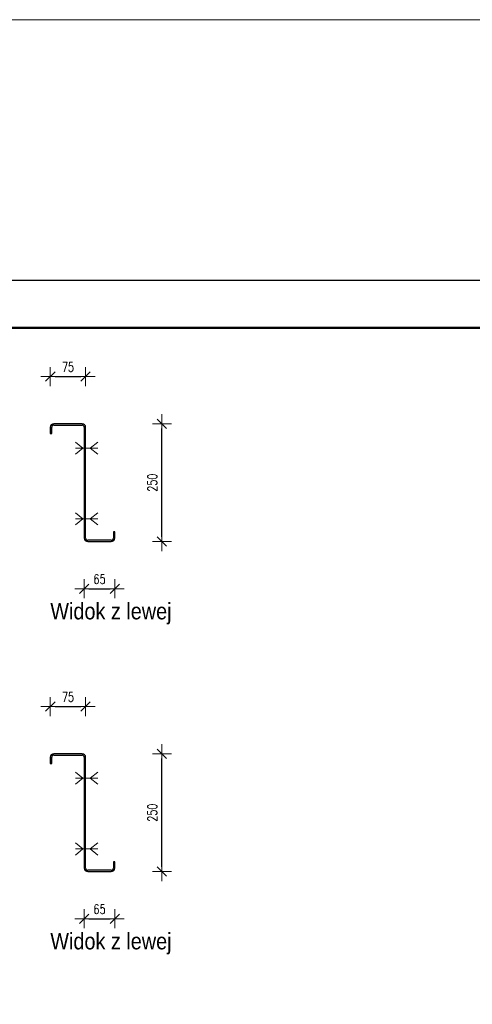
# Model space of a CAD drawing. Header units: millimetres. Extents: x -134 to 978, y 9358 to 10027.
# Tile 22 of 44: x 54 to 150, y 9798 to 10007. Entities that reach past the tile are written whole.
import ezdxf

# ---------------------------------------------------------------- set-up
doc = ezdxf.new("R2010")
doc.units = ezdxf.units.MM
doc.header["$LTSCALE"] = 10
doc.linetypes.add('HIDDEN', pattern=[0.375, 0.25, -0.125])
doc.layers.get('Defpoints').update_dxf_attribs({"color": 1})
doc.layers.add('_FORMATKA', color=8, linetype='Continuous', plot=False)
for name, color, linetype, lineweight in [('_RAMKA', 7, 'Continuous', 35), ('PS_Bolt', 4, 'Continuous', 13), ('PS_DIM', 4, 'Continuous', 13), ('PS_Hidden', 2, 'HIDDEN', 9), ('PS_Shape', 161, 'Continuous', 30), ('PS_SOLID', 7, 'Continuous', 30), ('PS_TEXT', 3, 'Continuous', 18)]:
    doc.layers.add(name, color=color, linetype=linetype, lineweight=lineweight)
doc.styles.add('gil', font='txt', dxfattribs={"width": 0.9})
doc.styles.add('simplex', font='simplex.shx', dxfattribs={"width": 0.75})
doc.dimstyles.new('1_10_PRZ', dxfattribs={"dimtxt": 2, "dimasz": 1, "dimexe": 2, "dimexo": 5, "dimgap": 1, "dimtad": 1, "dimdec": 0, "dimlfac": 10, "dimtxsty": 'simplex', "dimblk": 'dimznak', "dimcen": 2, "dimse1": 1, "dimse2": 1, "dimclrt": 3, "dimadec": 1, "dimazin": 0, "dimtfac": 1, "dimtdec": 0, "dimtix": 1, "dimtmove": 2, "dimatfit": 3, "dimldrblk": 'dim-grot', "dimfxl": 1, "dimarcsym": 0})
doc.dimstyles.new('1_10_PRZ_DS1-LS10', dxfattribs={"dimtxt": 2, "dimasz": 1, "dimexe": 2, "dimexo": 5, "dimgap": 1, "dimtad": 1, "dimdec": 0, "dimlfac": 10, "dimtxsty": 'simplex', "dimblk": 'dimznak', "dimcen": 2, "dimse1": 1, "dimse2": 1, "dimclrt": 3, "dimadec": 1, "dimazin": 0, "dimtfac": 1, "dimtdec": 0, "dimtix": 1, "dimtmove": 2, "dimatfit": 3, "dimldrblk": 'dim-grot', "dimfxl": 1, "dimarcsym": 0})

# ---------------------------------------------------------------- blocks, each defined once
blk = doc.blocks.new('dimznak')
at = {"color": 0}
for points in [[(0, 2), (0, -2)], [(-2, 0), (2, 0)]]:
    blk.add_lwpolyline(points, dxfattribs=at)
at = {"color": 2}
blk.add_lwpolyline([(1, 1), (-1, -1)], dxfattribs=at)
blk = doc.blocks.new('*D28')
at = {"layer": 'Defpoints', "color": 0, "transparency": 16777216}
for p in [(67.7, 9897.82), (74.2, 9897.86), (74.2, 9886.44)]:
    blk.add_point(p, dxfattribs=at)
at = {"layer": 'PS_DIM', "color": 0, "lineweight": -2, "transparency": 16777216}
blk.add_line((68.7, 9886.44), (73.2, 9886.44), dxfattribs=at)
at = {"layer": 'PS_DIM', "color": 0, "lineweight": -2, "transparency": 16777216, "rotation": 180}
blk.add_blockref('dimznak', (67.7, 9886.44), dxfattribs=at)
at = {"layer": 'PS_DIM', "color": 0, "lineweight": -2, "transparency": 16777216}
blk.add_blockref('dimznak', (74.2, 9886.44), dxfattribs=at)
at = {"layer": 'PS_DIM', "color": 3, "transparency": 16777216, "insert": (70.95, 9888.48), "char_height": 2, "attachment_point": 5, "style": 'simplex'}
blk.add_mtext('65', dxfattribs=at)
blk = doc.blocks.new('dim-grot')
blk.add_hatch(color=256).paths.add_polyline_path([(0, 0), (-2, 0.5), (-2, -0.5)])
blk.add_lwpolyline([(0, 0), (-2, 0.5), (-2, -0.5), (0, 0)])
blk = doc.blocks.new('*D29')
at = {"layer": 'Defpoints', "color": 0, "transparency": 16777216}
for p in [(68, 9931.44), (60.5, 9920.01), (68, 9920.02)]:
    blk.add_point(p, dxfattribs=at)
at = {"layer": 'PS_DIM', "color": 0, "lineweight": -2, "transparency": 16777216}
blk.add_line((61.5, 9931.44), (67, 9931.44), dxfattribs=at)
at = {"layer": 'PS_DIM', "color": 0, "lineweight": -2, "transparency": 16777216, "rotation": 180}
blk.add_blockref('dimznak', (60.5, 9931.44), dxfattribs=at)
at = {"layer": 'PS_DIM', "color": 0, "lineweight": -2, "transparency": 16777216}
blk.add_blockref('dimznak', (68, 9931.44), dxfattribs=at)
at = {"layer": 'PS_DIM', "color": 3, "transparency": 16777216, "insert": (64.25, 9933.48), "char_height": 2, "attachment_point": 5, "style": 'simplex'}
blk.add_mtext('75', dxfattribs=at)
blk = doc.blocks.new('*D30')
at = {"layer": 'Defpoints', "color": 0, "transparency": 16777216}
for p in [(74.2, 9921.44), (84.2, 9921.44), (74.2, 9896.44)]:
    blk.add_point(p, dxfattribs=at)
at = {"layer": 'PS_DIM', "color": 0, "lineweight": -2, "transparency": 16777216}
blk.add_line((84.2, 9897.44), (84.2, 9920.44), dxfattribs=at)
for p, rotation in [((84.2, 9921.44), 90), ((84.2, 9896.44), 270)]:
    blk.add_blockref('dimznak', p, dxfattribs=dict(at, rotation=rotation))
at = {"layer": 'PS_DIM', "color": 3, "transparency": 16777216, "insert": (82.16, 9908.94), "char_height": 2, "attachment_point": 5, "rotation": 90, "style": 'simplex'}
blk.add_mtext('250', dxfattribs=at)
blk = doc.blocks.new('*D43')
at = {"layer": 'Defpoints', "color": 0, "transparency": 16777216}
for p in [(67.7, 9827.55), (74.2, 9827.86), (74.2, 9816.44)]:
    blk.add_point(p, dxfattribs=at)
at = {"layer": 'PS_DIM', "color": 0, "lineweight": -2, "transparency": 16777216}
blk.add_line((68.7, 9816.44), (73.2, 9816.44), dxfattribs=at)
at = {"layer": 'PS_DIM', "color": 0, "lineweight": -2, "transparency": 16777216, "rotation": 180}
blk.add_blockref('dimznak', (67.7, 9816.44), dxfattribs=at)
at = {"layer": 'PS_DIM', "color": 0, "lineweight": -2, "transparency": 16777216}
blk.add_blockref('dimznak', (74.2, 9816.44), dxfattribs=at)
at = {"layer": 'PS_DIM', "color": 3, "transparency": 16777216, "insert": (70.95, 9818.48), "char_height": 2, "attachment_point": 5, "style": 'simplex'}
blk.add_mtext('65', dxfattribs=at)
blk = doc.blocks.new('*D44')
at = {"layer": 'Defpoints', "color": 0, "transparency": 16777216}
for p in [(68, 9861.44), (60.5, 9850.01), (68, 9849.93)]:
    blk.add_point(p, dxfattribs=at)
at = {"layer": 'PS_DIM', "color": 0, "lineweight": -2, "transparency": 16777216}
blk.add_line((61.5, 9861.44), (67, 9861.44), dxfattribs=at)
at = {"layer": 'PS_DIM', "color": 0, "lineweight": -2, "transparency": 16777216, "rotation": 180}
blk.add_blockref('dimznak', (60.5, 9861.44), dxfattribs=at)
at = {"layer": 'PS_DIM', "color": 0, "lineweight": -2, "transparency": 16777216}
blk.add_blockref('dimznak', (68, 9861.44), dxfattribs=at)
at = {"layer": 'PS_DIM', "color": 3, "transparency": 16777216, "insert": (64.25, 9863.48), "char_height": 2, "attachment_point": 5, "style": 'simplex'}
blk.add_mtext('75', dxfattribs=at)
blk = doc.blocks.new('*D45')
at = {"layer": 'Defpoints', "color": 0, "transparency": 16777216}
for p in [(74.2, 9851.44), (84.2, 9851.44), (74.2, 9826.44)]:
    blk.add_point(p, dxfattribs=at)
at = {"layer": 'PS_DIM', "color": 0, "lineweight": -2, "transparency": 16777216}
blk.add_line((84.2, 9827.44), (84.2, 9850.44), dxfattribs=at)
for p, rotation in [((84.2, 9851.44), 90), ((84.2, 9826.44), 270)]:
    blk.add_blockref('dimznak', p, dxfattribs=dict(at, rotation=rotation))
at = {"layer": 'PS_DIM', "color": 3, "transparency": 16777216, "insert": (82.16, 9838.94), "char_height": 2, "attachment_point": 5, "rotation": 90, "style": 'simplex'}
blk.add_mtext('250', dxfattribs=at)
blk = doc.blocks.new('*D514')
at = {"color": 252, "lineweight": -2, "transparency": 16777216}
blk.add_line((-1097, 649.33), (-3, 649.33), dxfattribs=at)
at = {"layer": 'Defpoints', "color": 0, "transparency": 16777216}
for p in [(0, 649.33), (-1100, 594), (0, 594)]:
    blk.add_point(p, dxfattribs=at)
at = {"color": 252, "lineweight": -2, "transparency": 16777216, "xscale": 3, "yscale": 3, "zscale": 3, "rotation": 180}
blk.add_blockref('dimznak', (-1100, 649.33), dxfattribs=at)
at = {"color": 252, "lineweight": -2, "transparency": 16777216, "xscale": 3, "yscale": 3, "zscale": 3}
blk.add_blockref('dimznak', (0, 649.33), dxfattribs=at)
at = {"color": 252, "transparency": 16777216, "insert": (-550, 659.83), "char_height": 15, "attachment_point": 5, "style": 'simplex'}
blk.add_mtext('1100', dxfattribs=at)
blk = doc.blocks.new('*X526')
at = {"color": 3, "linetype": 'Continuous'}
for p, q in [((67.42, 9901.24), (65.82, 9902.52)), ((69, 9901.24), (70.6, 9902.52)), ((65.82, 9899.96), (67.42, 9901.24)), ((65.82, 9901.24), (70.6, 9901.24)), ((70.6, 9899.96), (69, 9901.24))]:
    blk.add_line(p, q, dxfattribs=at)
blk = doc.blocks.new('*X527')
at = {"color": 3, "linetype": 'Continuous'}
for p, q in [((67.42, 9916.24), (65.82, 9917.52)), ((69, 9916.24), (70.6, 9917.52)), ((65.82, 9914.96), (67.42, 9916.24)), ((65.82, 9916.24), (70.6, 9916.24)), ((70.6, 9914.96), (69, 9916.24))]:
    blk.add_line(p, q, dxfattribs=at)
blk = doc.blocks.new('*X528')
at = {"color": 3, "linetype": 'Continuous'}
for p, q in [((67.42, 9916.24), (65.82, 9917.52)), ((69, 9916.24), (70.6, 9917.52)), ((65.82, 9914.96), (67.42, 9916.24)), ((65.82, 9916.24), (70.6, 9916.24)), ((70.6, 9914.96), (69, 9916.24))]:
    blk.add_line(p, q, dxfattribs=at)
blk = doc.blocks.new('*X529')
at = {"color": 3, "linetype": 'Continuous'}
for p, q in [((67.42, 9901.24), (65.82, 9902.52)), ((69, 9901.24), (70.6, 9902.52)), ((65.82, 9899.96), (67.42, 9901.24)), ((65.82, 9901.24), (70.6, 9901.24)), ((70.6, 9899.96), (69, 9901.24))]:
    blk.add_line(p, q, dxfattribs=at)
blk = doc.blocks.new('*X530')
at = {"color": 3, "linetype": 'Continuous'}
for p, q in [((67.42, 9901.24), (65.82, 9902.52)), ((69, 9901.24), (70.6, 9902.52)), ((65.82, 9899.96), (67.42, 9901.24)), ((65.82, 9901.24), (70.6, 9901.24)), ((70.6, 9899.96), (69, 9901.24))]:
    blk.add_line(p, q, dxfattribs=at)
blk = doc.blocks.new('*X531')
at = {"color": 3, "linetype": 'Continuous'}
for p, q in [((67.42, 9916.24), (65.82, 9917.52)), ((69, 9916.24), (70.6, 9917.52)), ((65.82, 9914.96), (67.42, 9916.24)), ((65.82, 9916.24), (70.6, 9916.24)), ((70.6, 9914.96), (69, 9916.24))]:
    blk.add_line(p, q, dxfattribs=at)
blk = doc.blocks.new('*X532')
at = {"layer": 'PS_Hidden', "color": 2, "linetype": 'HIDDEN'}
for p, q in [((68, 9917.24), (67.7, 9917.24)), ((67.7, 9915.44), (68, 9915.44)), ((68, 9902.24), (67.7, 9902.24)), ((67.7, 9900.44), (68, 9900.44))]:
    blk.add_line(p, q, dxfattribs=at)
at = {"layer": 'PS_SOLID', "color": 7, "linetype": 'Continuous'}
for p, q in [((60.5, 9920.69), (60.5, 9919.34)), ((60.8, 9919.34), (60.8, 9920.69)), ((67.25, 9921.44), (61.25, 9921.44)), ((61.25, 9921.14), (67.25, 9921.14)), ((67.7, 9920.69), (67.7, 9897.19)), ((68, 9916.34), (68, 9920.69)), ((60.5, 9919.34), (60.8, 9919.34)), ((68, 9901.34), (68, 9916.34)), ((68, 9897.19), (68, 9901.34)), ((74.2, 9898.54), (73.9, 9898.54)), ((73.9, 9898.54), (73.9, 9897.19)), ((74.2, 9897.19), (74.2, 9898.54)), ((73.45, 9896.74), (68.45, 9896.74)), ((68.45, 9896.44), (73.45, 9896.44))]:
    blk.add_line(p, q, dxfattribs=at)
at = {"layer": 'PS_SOLID'}
for centre, radius, start, end in [((61.25, 9920.69), 0.75, 90, 180), ((61.25, 9920.69), 0.45, 90, 180), ((67.25, 9920.69), 0.75, 360, 90), ((67.25, 9920.69), 0.45, 360, 90), ((68.45, 9897.19), 0.75, 180, 270), ((68.45, 9897.19), 0.45, 180, 270), ((73.45, 9897.19), 0.45, 270, 0), ((73.45, 9897.19), 0.75, 270, 0)]:
    blk.add_arc(centre, radius, start, end, dxfattribs=at)
blk = doc.blocks.new('*X533')
at = {"color": 3, "linetype": 'Continuous'}
for p, q in [((67.42, 9901.24), (65.82, 9902.52)), ((69, 9901.24), (70.6, 9902.52)), ((65.82, 9899.96), (67.42, 9901.24)), ((65.82, 9901.24), (70.6, 9901.24)), ((70.6, 9899.96), (69, 9901.24))]:
    blk.add_line(p, q, dxfattribs=at)
blk = doc.blocks.new('*X534')
at = {"color": 3, "linetype": 'Continuous'}
for p, q in [((67.42, 9916.24), (65.82, 9917.52)), ((69, 9916.24), (70.6, 9917.52)), ((65.82, 9914.96), (67.42, 9916.24)), ((65.82, 9916.24), (70.6, 9916.24)), ((70.6, 9914.96), (69, 9916.24))]:
    blk.add_line(p, q, dxfattribs=at)
blk = doc.blocks.new('*X535')
at = {"color": 3, "style": 'gil', "width": 0.9}
blk.add_text('Widok z lewej', height=3.5, dxfattribs=at).set_placement((60.5, 9879.94))
blk = doc.blocks.new('*X546')
at = {"color": 3, "linetype": 'Continuous'}
for p, q in [((67.42, 9831.24), (65.82, 9832.52)), ((65.82, 9829.96), (67.42, 9831.24)), ((65.82, 9831.24), (70.6, 9831.24)), ((69, 9831.24), (70.6, 9832.52)), ((70.6, 9829.96), (69, 9831.24))]:
    blk.add_line(p, q, dxfattribs=at)
blk = doc.blocks.new('*X547')
at = {"color": 3, "linetype": 'Continuous'}
for p, q in [((67.42, 9846.24), (65.82, 9847.52)), ((69, 9846.24), (70.6, 9847.52)), ((65.82, 9844.96), (67.42, 9846.24)), ((65.82, 9846.24), (70.6, 9846.24)), ((70.6, 9844.96), (69, 9846.24))]:
    blk.add_line(p, q, dxfattribs=at)
blk = doc.blocks.new('*X548')
at = {"color": 3, "linetype": 'Continuous'}
for p, q in [((67.42, 9846.24), (65.82, 9847.52)), ((69, 9846.24), (70.6, 9847.52)), ((65.82, 9844.96), (67.42, 9846.24)), ((65.82, 9846.24), (70.6, 9846.24)), ((70.6, 9844.96), (69, 9846.24))]:
    blk.add_line(p, q, dxfattribs=at)
blk = doc.blocks.new('*X549')
at = {"color": 3, "linetype": 'Continuous'}
for p, q in [((67.42, 9831.24), (65.82, 9832.52)), ((65.82, 9829.96), (67.42, 9831.24)), ((65.82, 9831.24), (70.6, 9831.24)), ((69, 9831.24), (70.6, 9832.52)), ((70.6, 9829.96), (69, 9831.24))]:
    blk.add_line(p, q, dxfattribs=at)
blk = doc.blocks.new('*X550')
at = {"color": 3, "linetype": 'Continuous'}
for p, q in [((67.42, 9831.24), (65.82, 9832.52)), ((65.82, 9829.96), (67.42, 9831.24)), ((65.82, 9831.24), (70.6, 9831.24)), ((69, 9831.24), (70.6, 9832.52)), ((70.6, 9829.96), (69, 9831.24))]:
    blk.add_line(p, q, dxfattribs=at)
blk = doc.blocks.new('*X551')
at = {"color": 3, "linetype": 'Continuous'}
for p, q in [((67.42, 9846.24), (65.82, 9847.52)), ((69, 9846.24), (70.6, 9847.52)), ((65.82, 9844.96), (67.42, 9846.24)), ((65.82, 9846.24), (70.6, 9846.24)), ((70.6, 9844.96), (69, 9846.24))]:
    blk.add_line(p, q, dxfattribs=at)
blk = doc.blocks.new('*X552')
at = {"layer": 'PS_Hidden', "color": 2, "linetype": 'HIDDEN'}
for p, q in [((68, 9847.24), (67.7, 9847.24)), ((67.7, 9845.44), (68, 9845.44)), ((68, 9832.24), (67.7, 9832.24)), ((67.7, 9830.44), (68, 9830.44))]:
    blk.add_line(p, q, dxfattribs=at)
at = {"layer": 'PS_SOLID', "color": 7, "linetype": 'Continuous'}
for p, q in [((60.5, 9850.69), (60.5, 9849.34)), ((60.8, 9849.34), (60.8, 9850.69)), ((67.25, 9851.44), (61.25, 9851.44)), ((61.25, 9851.14), (67.25, 9851.14)), ((67.7, 9850.69), (67.7, 9827.19)), ((68, 9846.34), (68, 9850.69)), ((60.5, 9849.34), (60.8, 9849.34)), ((68, 9831.34), (68, 9846.34)), ((68, 9827.19), (68, 9831.34)), ((73.45, 9826.74), (68.45, 9826.74)), ((74.2, 9828.54), (73.9, 9828.54)), ((73.9, 9828.54), (73.9, 9827.19)), ((74.2, 9827.19), (74.2, 9828.54)), ((68.45, 9826.44), (73.45, 9826.44))]:
    blk.add_line(p, q, dxfattribs=at)
at = {"layer": 'PS_SOLID'}
for centre, radius, start, end in [((61.25, 9850.69), 0.75, 90, 180), ((61.25, 9850.69), 0.45, 90, 180), ((67.25, 9850.69), 0.75, 360, 90), ((67.25, 9850.69), 0.45, 360, 90), ((68.45, 9827.19), 0.75, 180, 270), ((68.45, 9827.19), 0.45, 180, 270), ((73.45, 9827.19), 0.45, 270, 0), ((73.45, 9827.19), 0.75, 270, 0)]:
    blk.add_arc(centre, radius, start, end, dxfattribs=at)
blk = doc.blocks.new('*X553')
at = {"color": 3, "linetype": 'Continuous'}
for p, q in [((67.42, 9831.24), (65.82, 9832.52)), ((65.82, 9829.96), (67.42, 9831.24)), ((65.82, 9831.24), (70.6, 9831.24)), ((69, 9831.24), (70.6, 9832.52)), ((70.6, 9829.96), (69, 9831.24))]:
    blk.add_line(p, q, dxfattribs=at)
blk = doc.blocks.new('*X554')
at = {"color": 3, "linetype": 'Continuous'}
for p, q in [((67.42, 9846.24), (65.82, 9847.52)), ((69, 9846.24), (70.6, 9847.52)), ((65.82, 9844.96), (67.42, 9846.24)), ((65.82, 9846.24), (70.6, 9846.24)), ((70.6, 9844.96), (69, 9846.24))]:
    blk.add_line(p, q, dxfattribs=at)
blk = doc.blocks.new('*X555')
at = {"color": 3, "style": 'gil', "width": 0.9}
blk.add_text('Widok z lewej', height=3.5, dxfattribs=at).set_placement((60.5, 9809.94))
blk = doc.blocks.new('*U506')
at = {"layer": '_FORMATKA', "lineweight": -3}
blk.add_lwpolyline([(-1100, 0), (0, 0), (0, 594), (-1100, 594)], close=True, dxfattribs=at)
at = {"layer": '_RAMKA', "lineweight": -3, "const_width": 0.5}
blk.add_lwpolyline([(-1070, 10), (-10, 10), (-10, 584), (-1070, 584)], close=True, dxfattribs=at)
dim = blk.add_linear_dim(base=(0, 649.33), p1=(-1100, 594), p2=(0, 594), dimstyle='1_10_PRZ', override={"dimscale": 3, "dimtxt": 5, "dimlfac": 1, "dimclrd": 252, "dimclrt": 252})
dim.commit()
dim.dimension.update_dxf_attribs({"geometry": '*D514', "text_midpoint": (-550, 659.83)})

msp = doc.modelspace()

# ---------------------------------------------------------------- block references
at = {"layer": 'PS_Bolt', "color": 3}
for name in ['*X527', '*X528', '*X531', '*X534', '*X526', '*X529', '*X530', '*X533', '*X547', '*X548', '*X551', '*X554', '*X546', '*X549', '*X550', '*X553']:
    msp.add_blockref(name, (0, 0), dxfattribs=at)
at = {"layer": 'PS_DIM'}
msp.add_blockref('*U506', (972.3, 9357.81), dxfattribs=at)
at = {"layer": 'PS_Shape', "color": 5}
for name in ['*X532', '*X552']:
    msp.add_blockref(name, (0, 0), dxfattribs=at)
at = {"layer": 'PS_TEXT'}
for name in ['*X535', '*X555']:
    msp.add_blockref(name, (0, 0), dxfattribs=at)

# ---------------------------------------------------------------- dimensions: what is measured, and where the dimension line sits
at = {"layer": 'PS_DIM'}
for base, p1, p2, picture, middle in [((68, 9931.44), (60.5, 9920.01), (68, 9920.02), '*D29', (64.25, 9933.48)), ((74.2, 9886.44), (67.7, 9897.82), (74.2, 9897.86), '*D28', (70.95, 9888.48)), ((68, 9861.44), (60.5, 9850.01), (68, 9849.93), '*D44', (64.25, 9863.48)), ((74.2, 9816.44), (67.7, 9827.55), (74.2, 9827.86), '*D43', (70.95, 9818.48))]:
    dim = msp.add_linear_dim(base=base, p1=p1, p2=p2, dimstyle='1_10_PRZ_DS1-LS10', dxfattribs=at)
    dim.commit()
    dim.dimension.update_dxf_attribs({"geometry": picture, "text_midpoint": middle, "dimtype": 128})
for base, p1, p2, picture, middle in [((84.2, 9921.44), (74.2, 9896.44), (74.2, 9921.44), '*D30', (82.16, 9908.94)), ((84.2, 9851.44), (74.2, 9826.44), (74.2, 9851.44), '*D45', (82.16, 9838.94))]:
    dim = msp.add_linear_dim(base=base, p1=p1, p2=p2, angle=90, dimstyle='1_10_PRZ_DS1-LS10', dxfattribs=at)
    dim.commit()
    dim.dimension.update_dxf_attribs({"geometry": picture, "text_midpoint": middle, "dimtype": 128})

doc.saveas('drawing.dxf')
